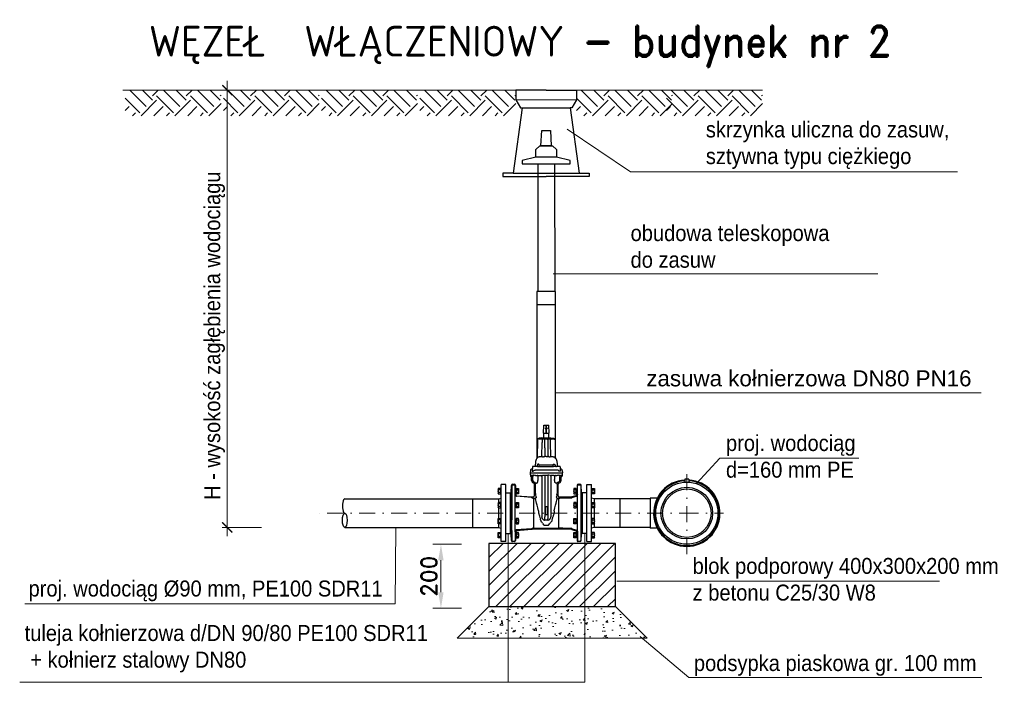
# Model space of a CAD drawing. Header units: centimetres. Extents: x 6548225 to 6568523, y 5576177 to 5581907.
# Tile 12 of 28: x 6561898 to 6564978, y 5579835 to 5581907. Entities that reach past the tile are written whole.
import ezdxf

# ---------------------------------------------------------------- set-up
doc = ezdxf.new("R2010")
doc.units = ezdxf.units.CM
doc.linetypes.add('DASHDOT', pattern=[1, 0.5, -0.25, 0, -0.25])
doc.linetypes.add('phl_thick', pattern=[0])
for name, color, linetype, lineweight in [('_kreskowa', 252, 'Continuous', 5), ('_opisy', 7, 'Continuous', 13), ('_TB-OPIS', 7, 'Continuous', 25), ('_tb_armatura', 7, 'Continuous', 30), ('GRUNT', 7, 'Continuous', 13), ('HAWLE', 7, 'Continuous', 25), ('HAWLE OSIE SYMETRII', 5, 'DASHDOT', 9), ('HAWLE SZCZEGÓŁY', 7, 'Continuous', 13)]:
    doc.layers.add(name, color=color, linetype=linetype, lineweight=lineweight)
doc.layers.add('projection', color=7, linetype='Continuous')
doc.styles.add('Arial', font='romand.shx', dxfattribs={"bigfont": 'bigfont.shx'})
doc.styles.get("Standard").update_dxf_attribs({"font": 'arial.ttf'})
doc.dimstyles.new('ISO-25', dxfattribs={"dimtxt": 2.5, "dimasz": 2.5, "dimexe": 1.25, "dimexo": 0.625, "dimtad": 1, "dimtxsty": 'Standard', "dimcen": 2.5, "dimadec": 0, "dimazin": 0, "dimtfac": 1, "dimtmove": 0, "dimatfit": 3, "dimfxl": 1, "dimlwd": 13, "dimlwe": 13, "dimarcsym": 0})

# ---------------------------------------------------------------- blocks, each defined once
blk = doc.blocks.new('A$C7CF726C1')
at = {"layer": 'HAWLE'}
blk.add_lwpolyline([(0, -20), (75, -20), (75, -10), (32.5, 0), (-32.5, 0), (-75, -10), (-75, -20), (0, -20)], dxfattribs=at)
blk = doc.blocks.new('A$C0567469D')
at = {"layer": 'HAWLE'}
for points in [[(0, 0), (13.5, 0), (16, -48), (-16, -48), (-13.5, 0), (0, 0)], [(0, -48), (20, -48), (32.5, -60), (32.5, -84), (-32.5, -84), (-32.5, -60), (-20, -48), (0, -48)]]:
    blk.add_lwpolyline(points, dxfattribs=at)
blk = doc.blocks.new('_ARCHTICK')
at = {"color": 0, "linetype": 'ByBlock', "const_width": 0.15}
blk.add_lwpolyline([(-0.5, -0.5), (0.5, 0.5)], dxfattribs=at)
blk = doc.blocks.new('*D82')
at = {"layer": '_opisy', "color": 0, "lineweight": 13, "transparency": 16777216}
for p, q in [((6563279.9, 5580266.8), (6563190.6, 5580266.8)), ((6563215.6, 5580216.8), (6563215.6, 5580116.8)), ((6563279.9, 5580066.8), (6563190.6, 5580066.8))]:
    blk.add_line(p, q, dxfattribs=at)
at = {"layer": '_opisy', "color": 0, "transparency": 16777216}
for points in [[(6563223.9, 5580216.8), (6563207.2, 5580216.8), (6563215.6, 5580266.8)], [(6563207.2, 5580116.8), (6563223.9, 5580116.8), (6563215.6, 5580066.8)]]:
    blk.add_solid(points, dxfattribs=at)
at = {"layer": 'DEFPOINTS', "color": 0, "transparency": 16777216}
for p in [(6563292.4, 5580266.8), (6563267.7, 5580066.8), (6563292.4, 5580066.8)]:
    blk.add_point(p, dxfattribs=at)
at = {"layer": '_opisy', "color": 0, "transparency": 16777216, "insert": (6563178.1, 5580166.8), "char_height": 50, "attachment_point": 5, "rotation": 90, "style": 'Arial'}
blk.add_mtext('200', dxfattribs=at)
blk = doc.blocks.new('A$C085A3C0E')
at = {"layer": 'HAWLE'}
for p, q in [((-10.4, 0), (-10.4, 9.6)), ((-10.4, 9.6), (10.4, 9.6)), ((10.4, 0), (-10.4, 0)), ((-5.1, 0), (-5.1, 9.6)), ((5.1, 0), (5.1, 9.6)), ((5.1, 0), (10.4, 0)), ((10.4, 9.6), (10.4, 0))]:
    blk.add_line(p, q, dxfattribs=at)
for centre, radius, start, end in [((-7.8, 5.4), 4.16, 50.6539, 129.3461), ((-7.8, 4.2), 4.16, 230.6539, 309.3461), ((0, -4.7), 14.3, 69.1032, 110.8968), ((0, 14.3), 14.3, 249.1032, 290.8968), ((7.8, 5.4), 4.16, 50.6539, 129.3461), ((7.8, 4.2), 4.16, 230.6539, 309.3461)]:
    blk.add_arc(centre, radius, start, end, dxfattribs=at)
blk = doc.blocks.new('A$C65DF432B')
at = {"layer": '_TB-OPIS'}
for points in [[(0, 133.7), (0, 44.6)], [(118.3, 153.1), (118.3, 25.1)]]:
    blk.add_lwpolyline(points, dxfattribs=at)
at = {"layer": 'projection', "linetype": 'phl_thick'}
for p, q in [((89.2, 0), (89.2, 178.2)), ((103.8, 178.2), (89.2, 178.2)), ((103.8, 0), (103.8, 178.2)), ((0, 133.7), (81.1, 133.7)), ((81.1, 133.7), (89.2, 135.8)), ((81.1, 133.7), (81.1, 122.3)), ((103.8, 153.1), (118.3, 153.1)), ((81.1, 105.4), (81.1, 72.8)), ((0, 44.6), (81.1, 44.6)), ((81.1, 55.9), (81.1, 44.6)), ((81.1, 44.6), (89.2, 42.4)), ((103.8, 0), (89.2, 0)), ((103.8, 25.1), (118.3, 25.1))]:
    blk.add_line(p, q, dxfattribs=at)
at = {"layer": 'GRUNT', "yscale": 0.81, "zscale": 0.81}
for p, xscale, rotation in [((87.7, 157.8), -0.81, 89.99999999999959), ((87.7, 113.9), -0.81, 89.99999999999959), ((87.7, 64.3), 0.81, 90), ((87.7, 20.4), 0.81, 90)]:
    blk.add_blockref('A$C085A3C0E', p, dxfattribs=dict(at, xscale=xscale, rotation=rotation))
blk = doc.blocks.new('A$C65DF4456')
at = {"layer": 'HAWLE'}
for p, q in [((82.9, 377.1), (82.9, 258.9)), ((141.3, 258.9), (141.3, 377.1))]:
    blk.add_line(p, q, dxfattribs=at)
at = {"layer": 'projection', "color": 7, "linetype": 'phl_thick'}
for p, q in [((103, 339.3), (104.3, 363.6)), ((103, 339.3), (121.2, 339.3)), ((104, 338.4), (104.8, 339.3)), ((104.3, 363.6), (119.9, 363.6)), ((111.7, 356.7), (111.7, 362.8)), ((111.7, 340.1), (111.7, 351.1)), ((112.5, 356.7), (112.5, 362.8)), ((112.5, 340.1), (112.5, 351.1)), ((120.2, 338.4), (119.4, 339.3)), ((121.2, 339.3), (119.9, 363.6)), ((84.9, 318.7), (84, 263.1)), ((99.6, 321.1), (86, 321.1)), ((98.3, 324.6), (88.4, 323.1)), ((88.4, 323.1), (100.7, 323.1)), ((88.4, 323.1), (88.4, 321.1)), ((88.4, 321.1), (100.5, 321.1)), ((98.1, 266.3), (98.8, 310.2)), ((98.3, 324.6), (105.5, 324.6)), ((98.9, 318.7), (98.9, 318.7)), ((99.6, 321.1), (100.5, 321.1)), ((99.6, 321.1), (99.6, 321)), ((100.5, 321.1), (100.7, 321.1)), ((100.7, 323.1), (135.8, 323.1)), ((102, 321.1), (100.7, 321.1)), ((100.7, 321.1), (123.6, 321.1)), ((102, 321.1), (103.3, 321.1)), ((103.3, 321.1), (105.2, 321.1)), ((104, 324.6), (104, 338.4)), ((107.2, 321.1), (105.2, 321.1)), ((105.5, 324.6), (125.9, 324.6)), ((107.2, 321.1), (117, 321.1)), ((107.3, 318.7), (107.3, 318.7)), ((116.9, 318.7), (116.9, 318.7)), ((117, 321.1), (119, 321.1)), ((120.9, 321.1), (119, 321.1)), ((120.2, 324.6), (120.2, 338.4)), ((122.2, 321.1), (120.9, 321.1)), ((122.2, 321.1), (123.5, 321.1)), ((123.7, 321.1), (123.5, 321.1)), ((124.6, 321.1), (123.7, 321.1)), ((123.7, 321.1), (128.5, 321.1)), ((124.6, 321.1), (124.6, 321)), ((124.6, 321.1), (138.2, 321.1)), ((125.3, 318.7), (125.3, 318.7)), ((126, 266.3), (125.4, 310.2)), ((125.9, 324.6), (135.8, 323.1)), ((135.8, 323.1), (135.8, 321.1)), ((135.8, 321.1), (135.8, 321.1)), ((139.3, 318.7), (140.2, 263.1)), ((107.4, 292.7), (107.6, 266.6)), ((116.8, 292.7), (116.6, 266.6)), ((78, 251), (77.5, 234.8)), ((101.7, 264.2), (101.2, 264.2)), ((102.3, 264.2), (101.7, 264.2)), ((104.4, 266.3), (104.4, 266.3)), ((112.1, 266.6), (107.6, 266.6)), ((112.1, 266.6), (116.6, 266.6)), ((119.8, 266.3), (119.8, 266.3)), ((122.5, 264.2), (121.9, 264.2)), ((123, 264.2), (122.5, 264.2)), ((144.9, 251), (146.7, 234.8)), ((62.2, 222.5), (61.9, 215.4)), ((63, 224.1), (65.2, 226.1)), ((66.8, 226.7), (67.1, 226.7)), ((67.1, 226.7), (67.1, 226.7)), ((67.1, 226.7), (68.5, 226.7)), ((68.9, 233.6), (68.3, 222)), ((80, 234.8), (70.1, 234.8)), ((112.1, 223.5), (77.4, 223.5)), ((84.5, 234.8), (80, 234.8)), ((80.7, 234.8), (80.7, 234.8)), ((80.7, 234.8), (80.7, 234.8)), ((84.5, 234.8), (89.9, 234.8)), ((89.9, 234.8), (134.3, 234.8)), ((90.3, 239.8), (133.9, 239.8)), ((146.8, 223.5), (112.1, 223.5)), ((139.7, 234.8), (134.3, 234.8)), ((144.2, 234.8), (139.7, 234.8)), ((143.5, 234.8), (143.5, 234.8)), ((143.5, 234.8), (143.5, 234.8)), ((154.1, 234.8), (144.2, 234.8)), ((155.3, 233.6), (155.9, 222)), ((155.3, 233.6), (155.7, 226.9)), ((155.7, 226.7), (157.1, 226.7)), ((157.1, 226.7), (157.1, 226.7)), ((157.4, 226.7), (157.1, 226.7)), ((161.2, 224.1), (159, 226.1)), ((162, 222.5), (162.3, 215.4)), ((61.9, 215.4), (61.9, 215.4)), ((62.3, 208.4), (62.3, 213.7)), ((62.4, 207.5), (62.4, 205.8)), ((62.5, 214.2), (62.8, 214.5)), ((64.5, 214.5), (62.7, 214.5)), ((63.6, 203.7), (64.7, 203.1)), ((63.9, 206.8), (64.1, 206.8)), ((64.1, 206.8), (65.6, 206.7)), ((71.5, 214.5), (64.5, 214.5)), ((66.3, 206.7), (65.6, 206.7)), ((65.7, 207), (65.7, 207)), ((65.9, 191), (65.9, 201)), ((69.4, 201), (69.4, 193.5)), ((111.7, 214.5), (71.5, 214.5)), ((72.1, 207.2), (73.3, 207.2)), ((72.6, 207.2), (72.6, 207.2)), ((86.3, 194.3), (86.3, 203.6)), ((95.1, 206.8), (95.1, 206.8)), ((98.3, 203.6), (98.2, 203.6)), ((98.3, 203.6), (98.3, 203.6)), ((98.3, 203.6), (98.3, 115.2)), ((98.3, 203.6), (98.3, 77.4)), ((100.2, 207.2), (98.4, 207.2)), ((107.8, 207.3), (107.8, 204.1)), ((107.8, 204.1), (107.8, 77.4)), ((112.1, 214.5), (111.7, 214.5)), ((152.6, 214.5), (112.1, 214.5)), ((116.4, 207.3), (116.4, 204.1)), ((116.4, 204.1), (116.4, 77.4)), ((124, 207.2), (125.8, 207.2)), ((125.9, 203.6), (125.9, 203.6)), ((125.9, 203.6), (125.9, 77.4)), ((125.9, 203.6), (125.9, 115.2)), ((125.9, 203.6), (126, 203.6)), ((129.1, 206.8), (129.1, 206.8)), ((137.9, 203.6), (137.9, 194.3)), ((152.1, 207.2), (150.9, 207.2)), ((151.6, 207.2), (151.6, 207.2)), ((159.7, 214.5), (152.6, 214.5)), ((154.8, 193.5), (154.8, 201)), ((157.9, 206.7), (158.6, 206.7)), ((158.3, 191), (158.3, 201)), ((158.3, 191), (158.3, 201)), ((158.5, 207), (158.5, 207)), ((160.1, 206.8), (158.6, 206.7)), ((160.6, 203.7), (159.5, 203.1)), ((161.5, 214.5), (159.7, 214.5)), ((160.3, 206.8), (160.1, 206.8)), ((161.7, 214.2), (161.4, 214.5)), ((161.8, 207.5), (161.8, 205.8)), ((161.8, 207.5), (161.8, 205.8)), ((161.9, 213.7), (161.9, 208.4)), ((162.3, 215.4), (162.3, 215.4)), ((2.2, 154.4), (2.7, 175.8)), ((4.4, 175.6), (3.9, 155.9)), ((3.9, 155.9), (3.9, 152.6)), ((4.4, 175.7), (4.4, 175.6)), ((6.8, 179.7), (11.8, 179.7)), ((6.8, 179.7), (11.8, 179.7)), ((6.8, 178), (6.8, 178)), ((6.8, 178), (11.8, 178)), ((11.8, 178), (11.8, 178)), ((14.7, 147.4), (14.2, 175.6)), ((14.2, 175.6), (14.2, 175.6)), ((15.9, 175.7), (16.4, 147.4)), ((15.9, 175.7), (16.4, 147.4)), ((72.2, 183.1), (71.2, 183.5)), ((74.8, 143.7), (74.8, 179.3)), ((78.3, 179.3), (78.3, 182.4)), ((78.3, 151.8), (78.3, 179.3)), ((145.9, 179.3), (145.9, 182.4)), ((145.9, 179.3), (145.9, 151.8)), ((149.4, 143.7), (149.4, 179.3)), ((149.4, 143.7), (149.4, 179.3)), ((152, 183.1), (153, 183.5)), ((208.1, 175.7), (207.6, 147.4)), ((209.3, 147.4), (209.8, 175.6)), ((209.8, 175.6), (209.8, 175.6)), ((212.2, 179.7), (217.2, 179.7)), ((212.2, 179.7), (217.2, 179.7)), ((212.2, 178), (212.2, 178)), ((212.2, 178), (217.2, 178)), ((217.2, 178), (217.2, 178)), ((219.6, 175.7), (219.6, 175.6)), ((219.6, 175.6), (219.6, 159.2)), ((219.6, 159.2), (219.6, 2.3)), ((221.8, 154.4), (221.3, 175.8)), ((221.8, 154.4), (221.3, 175.8)), ((0, 25), (0, 153)), ((0, 151.2), (1.5, 152.7)), ((0, 151.2), (0, 26.7)), ((3.9, 152.6), (3.9, 119)), ((14.7, 147.4), (14.7, 146.3)), ((14.7, 42.5), (14.7, 146.3)), ((18.1, 141.8), (18.5, 141.6)), ((66.2, 137.5), (18.5, 141.6)), ((19.2, 143.6), (67, 139.8)), ((19.2, 143.6), (67, 139.8)), ((68.1, 139.6), (70.8, 139.6)), ((68.1, 139.6), (70.8, 139.6)), ((70.1, 136.2), (70.4, 136.1)), ((72.9, 135.7), (73.5, 135.7)), ((72.9, 89), (72.9, 135.7)), ((73.5, 135.7), (77.5, 135.7)), ((74.9, 143.6), (74.8, 143.7)), ((79.3, 146.4), (78.5, 149.9)), ((80.7, 139.6), (79.3, 146.4)), ((144.9, 146.4), (143.5, 139.6)), ((144.9, 146.4), (145.7, 149.9)), ((146.6, 135.7), (150.7, 135.7)), ((149.3, 143.6), (149.4, 143.7)), ((151.3, 135.7), (150.7, 135.7)), ((151.3, 89), (151.3, 135.7)), ((153.4, 139.6), (191, 139.6)), ((153.4, 139.6), (191, 139.6)), ((154.1, 136.2), (153.8, 136.1)), ((204.8, 143.6), (192.2, 139.8)), ((204.8, 143.6), (192.2, 139.8)), ((192.9, 137.5), (205.5, 141.6)), ((205.9, 141.8), (205.5, 141.6)), ((209.3, 147.4), (209.3, 146.3)), ((209.3, 42.5), (209.3, 146.3)), ((224, 151.2), (222.5, 152.7)), ((224, 25), (224, 153)), ((224, 151.2), (224, 26.7)), ((3.9, 119), (3.9, 67.8)), ((87.2, 96.2), (87.2, 96.5)), ((98.3, 114.5), (98.3, 115.2)), ((116.1, 109.2), (108, 109.2)), ((108, 109.2), (108, 84.9)), ((116.1, 84.9), (116.1, 109.2)), ((125.9, 114.5), (125.9, 115.2)), ((137, 96.2), (137, 96.5)), ((3.9, 34.7), (3.9, 67.8)), ((72.9, 42.2), (72.9, 89)), ((102.3, 69.4), (100.5, 71.1)), ((102.3, 69.4), (102.3, 69.4)), ((116.5, 67.3), (107.7, 67.3)), ((107.7, 67.3), (107.7, 67.3)), ((108, 84.9), (116.1, 84.9)), ((116.5, 67.3), (116.5, 67.3)), ((121.9, 69.4), (123.7, 71.1)), ((121.9, 69.4), (121.9, 69.4)), ((151.3, 42.2), (151.3, 89)), ((3.9, 34.7), (3.9, 29)), ((14.7, 31.6), (14.7, 42.5)), ((14.7, 30.3), (14.7, 31.6)), ((18.1, 36.2), (18.3, 36.3)), ((66.2, 40.4), (18.3, 36.3)), ((66.9, 38.2), (19.1, 34)), ((191, 38.4), (68.2, 38.4)), ((72.9, 42.2), (151.3, 42.2)), ((105.3, 51.4), (118.8, 51.4)), ((192.2, 38.2), (204.9, 34)), ((192.9, 40.4), (205.7, 36.3)), ((205.9, 36.2), (205.7, 36.3)), ((209.3, 31.6), (209.3, 42.5)), ((209.3, 30.3), (209.3, 31.6)), ((0, 26.7), (1.5, 25.2)), ((1.6, 25.2), (1.5, 25.3)), ((2.7, 3.9), (2.2, 23.6)), ((3.9, 22), (4.4, 3.9)), ((4.4, 3.9), (4.4, 2.3)), ((5.4, 0.1), (5.7, 0)), ((5.7, 0), (5.7, 0)), ((7.4, 0), (6.2, 0)), ((7.5, 0), (7.4, 0)), ((9.9, 0), (7.5, 0)), ((9.9, 0), (9.9, 0)), ((11.1, 0), (9.9, 0)), ((12, 0.1), (11.6, 0)), ((11.6, 0), (11.6, 0)), ((14.7, 30.3), (14.2, 4)), ((14.2, 4), (14.2, 2.4)), ((16.3, 30.3), (15.9, 3.9)), ((16.3, 30.3), (15.9, 3.9)), ((207.7, 30.3), (208.1, 3.9)), ((209.3, 30.3), (209.8, 4)), ((209.8, 4), (209.8, 2.4)), ((210.7, 0.1), (211.1, 0)), ((210.8, 0.1), (211.1, 0)), ((212.8, 0), (211.6, 0)), ((212.8, 0), (212.8, 0)), ((215.3, 0), (212.8, 0)), ((215.3, 0.2), (215.3, 0.2)), ((215.3, 0), (215.3, 0)), ((216.5, 0), (215.3, 0)), ((217.3, 0.1), (217, 0)), ((221.3, 3.9), (221.8, 23.6)), ((221.3, 3.9), (221.8, 23.6)), ((224, 26.7), (222.5, 25.2))]:
    blk.add_line(p, q, dxfattribs=at)
for points in [[(99.6, 321), (99.3, 320.7), (99.1, 320.4), (99, 320), (99, 319.7), (98.9, 319.2), (98.9, 318.7)], [(107.3, 318.7), (107.3, 319), (107.3, 319.5), (107.4, 320.1), (107.4, 320.5), (107.3, 320.7), (107.2, 321.1)], [(116.9, 318.7), (116.9, 319), (116.9, 319.5), (116.8, 320.1), (116.8, 320.5), (116.9, 320.7), (117, 321.1)], [(124.6, 321), (124.9, 320.7), (125.1, 320.3), (125.2, 320), (125.2, 319.7), (125.3, 319.5), (125.3, 319.1), (125.3, 318.7)], [(84.8, 263.8), (85.2, 264), (85.6, 264.2), (86.5, 264.6), (87.5, 264.9), (88.4, 265.2), (89.4, 265.4), (90.5, 265.6), (91.8, 265.8), (94.4, 266), (96.2, 266.2), (98.1, 266.3)], [(99.7, 266.3), (99.2, 266.3), (98.1, 266.3)], [(101.2, 264.2), (101, 264.2), (100.8, 264.2), (100.7, 264.3), (100.5, 264.4), (100.3, 264.6), (100.2, 264.9), (100, 265.2), (99.9, 265.5), (99.9, 265.9)], [(104.4, 266.3), (104, 265.6), (103.7, 265.3), (103.5, 265), (103.3, 264.8), (103, 264.6), (102.7, 264.3), (102.5, 264.3), (102.3, 264.2)], [(121.9, 264.2), (121.7, 264.3), (121.4, 264.4), (121, 264.7), (120.7, 265), (120.3, 265.5), (120, 266), (119.8, 266.3)], [(124.3, 265.9), (124.2, 265.5), (124.2, 265.2), (124.1, 265), (123.9, 264.7), (123.8, 264.5), (123.7, 264.4), (123.5, 264.3), (123.4, 264.2), (123.2, 264.2), (123, 264.2)], [(124.5, 266.3), (125, 266.3), (126, 266.3)], [(126, 266.3), (129.3, 266.1), (130.8, 265.9), (132.2, 265.8), (134, 265.5), (135.5, 265.2), (136.9, 264.9), (137.9, 264.5), (138.7, 264.2), (139.3, 263.8)], [(67.5, 220.9), (67.6, 220.7), (67.8, 220.4), (68, 220.2), (68.3, 220.1), (68.4, 220), (68.6, 220), (68.9, 220), (69.1, 220.1), (69.5, 220.2), (70.5, 220.7), (71.2, 220.9)], [(74.5, 222.8), (74.9, 223), (75.3, 223.1), (76.2, 223.3), (77.1, 223.4), (77.4, 223.5)], [(83.1, 235.7), (82.7, 235.4), (82.2, 235.2), (81.8, 235), (81.2, 234.8), (80.7, 234.8)], [(90, 236.1), (89.6, 237.4), (89.6, 238), (89.7, 238.8), (89.7, 239.3), (89.7, 239.9), (89.6, 240.5), (89.5, 240.8), (89.3, 241.1), (89.1, 241.5), (88.8, 241.7), (88.5, 242), (88.1, 242.2), (87.7, 242.3), (87.2, 242.3), (86.7, 242.2), (86.2, 242.1), (85.6, 241.8), (85, 241.4), (84.6, 241), (84.2, 240.5), (83.8, 239.9), (83.6, 239.4), (83.4, 238.9), (83.2, 238), (83, 237.1)], [(83, 237.1), (83, 236.7), (83.4, 236.2), (83.2, 235.9), (83.1, 235.7)], [(90, 236.1), (90, 235.6), (89.9, 235.4), (89.9, 235.1), (89.8, 235), (89.7, 234.9), (89.6, 234.8), (89.5, 234.8)], [(134.2, 236.1), (133.3, 237.4), (133.3, 238), (133.2, 238.8), (133.2, 239.3), (133.2, 239.9), (133.3, 240.5), (133.4, 240.8), (133.6, 241.1), (133.8, 241.5), (134.1, 241.7), (134.4, 242), (134.8, 242.2), (135.2, 242.3), (135.7, 242.3), (136.2, 242.2), (136.7, 242.1), (137.3, 241.8), (137.9, 241.4), (138.3, 241), (138.7, 240.5), (139.1, 239.9), (139.3, 239.4), (139.5, 238.9), (139.7, 238), (139.8, 237.1)], [(134.2, 236.1), (134.2, 235.6), (134.2, 235.4), (134.3, 235.1), (134.4, 235), (134.5, 234.9), (134.6, 234.8), (134.7, 234.8)], [(139.8, 237.1), (139.9, 236.7), (140.8, 236.2), (140.9, 235.9), (141.1, 235.7)], [(141.1, 235.7), (141.5, 235.4), (142, 235.2), (142.4, 235), (142.9, 234.8), (143.5, 234.8)], [(149.7, 222.8), (149.3, 223), (148.9, 223.1), (148, 223.3), (147.1, 223.4), (146.8, 223.5)], [(156.6, 220.9), (156.6, 220.7), (156.4, 220.4), (156.2, 220.2), (155.9, 220.1), (155.8, 220), (155.6, 220), (155.3, 220), (155.1, 220.1), (154.7, 220.2), (153.6, 220.7), (153, 220.9)], [(72.1, 207.2), (70.9, 207.3), (69.9, 207.3), (69, 207.2)], [(83.3, 183.3), (83.6, 183.3), (83.8, 183.5), (84.1, 183.7), (84.3, 184), (84.4, 184.2), (84.8, 184.9), (85, 185.5), (85.2, 186.2), (85.4, 186.9), (85.6, 187.7)], [(85.6, 187.7), (85.9, 189.7), (86.1, 190.7), (86.2, 192.3), (86.3, 193.3), (86.3, 194.3)], [(88.2, 206.9), (91.5, 206.9), (95.1, 206.8)], [(95.1, 206.8), (95.1, 206.9), (95.1, 206.9), (95.3, 206.9), (95.6, 207), (96.7, 207.1), (98.4, 207.2)], [(100.2, 207.2), (103.8, 207.3), (107.8, 207.3)], [(124, 207.2), (120.4, 207.3), (116.4, 207.3)], [(129.1, 206.8), (129.1, 206.9), (129.1, 206.9), (128.9, 206.9), (128.6, 207), (127.5, 207.1), (125.8, 207.2)], [(136, 206.9), (132.7, 206.9), (129.1, 206.8)], [(138.6, 187.7), (138.3, 189.7), (138.1, 190.7), (138, 192.3), (137.9, 193.3), (137.9, 194.3)], [(140.8, 183.3), (140.6, 183.3), (140.3, 183.5), (140.1, 183.7), (139.9, 184), (139.7, 184.2), (139.4, 184.9), (139.2, 185.5), (139, 186.2), (138.7, 186.9), (138.6, 187.7)], [(152.1, 207.2), (153.3, 207.3), (154.2, 207.3), (155.2, 207.2)], [(78.3, 182.4), (78.5, 182.6), (78.8, 182.7), (79.4, 182.9), (79.9, 182.9), (81.2, 183.1)], [(145.9, 182.4), (145.7, 182.6), (145.4, 182.7), (144.8, 182.9), (144.3, 182.9), (142.9, 183.1)], [(18.1, 141.8), (17.4, 142.1), (16.7, 142.5), (16.2, 143), (15.7, 143.5), (15.3, 144.2), (15, 144.9), (14.8, 145.6), (14.7, 146.3)], [(80.7, 139.6), (80.8, 139.1), (80.7, 138.5), (80.6, 137.9), (80.4, 137.4), (80.1, 136.9), (79.7, 136.5), (79.2, 136.2), (78.7, 135.9), (78.1, 135.8), (77.5, 135.7)], [(87.2, 96.5), (85.2, 105.4), (83.2, 113.8), (81.7, 120.1), (80.3, 125.8), (79.2, 129.9), (78.4, 133.1), (77.9, 134.8), (77.5, 135.7)], [(137, 96.5), (139, 105.4), (141, 113.8), (142.5, 120.1), (143.9, 125.8), (145, 129.9), (145.8, 133.1), (146.3, 134.8), (146.6, 135.7)], [(143.5, 139.6), (143.4, 139.1), (143.4, 138.5), (143.6, 137.9), (143.8, 137.4), (144.1, 136.9), (144.5, 136.5), (145, 136.2), (145.5, 135.9), (146.1, 135.8), (146.6, 135.7)], [(205.9, 141.8), (206.6, 142.1), (207.3, 142.5), (207.8, 143), (208.3, 143.5), (208.7, 144.2), (209, 144.9), (209.2, 145.6), (209.3, 146.3)], [(87.2, 96.2), (87.3, 94.6), (87.4, 93), (87.6, 91.4), (87.8, 90.2), (88.1, 89)], [(137, 96.2), (136.9, 94.6), (136.8, 93), (136.6, 91.4), (136.4, 90.2), (136.1, 89)], [(88.1, 89), (88.4, 87.6), (88.7, 86.3), (89.5, 83.6), (90.3, 81), (90.9, 79.1), (92.3, 75.3), (92.9, 73.4), (93.5, 71.8), (93.7, 71), (94, 69.8)], [(94.5, 66.2), (94.6, 65.5), (94.7, 64.9), (94.9, 64.4), (95.1, 64), (95.3, 63.6), (95.8, 62.8), (96.4, 62.2)], [(99.7, 58.1), (98.7, 59.5), (97.6, 60.8), (96.4, 62.2)], [(98.3, 76.4), (98.3, 76.9), (98.3, 77.4)], [(107.7, 67.3), (107.7, 69.5), (107.7, 71)], [(116.5, 67.3), (116.5, 69.5), (116.4, 71)], [(124.5, 58.1), (125.5, 59.5), (126.6, 60.8), (127.8, 62.2)], [(125.9, 76.4), (125.9, 76.9), (125.9, 77.4)], [(129.6, 66.2), (129.6, 65.5), (129.5, 64.9), (129.3, 64.4), (129.1, 64), (128.9, 63.6), (128.4, 62.8), (127.8, 62.2)], [(136.1, 89), (135.8, 87.6), (135.5, 86.3), (134.7, 83.6), (133.9, 81), (133.2, 79.1), (131.9, 75.3), (131.3, 73.4), (130.7, 71.8), (130.5, 71), (130.2, 69.8)], [(18.1, 36.2), (17.4, 35.9), (16.7, 35.5), (16.2, 35), (15.7, 34.4), (15.3, 33.8), (15, 33.1), (14.8, 32.4), (14.7, 31.6)], [(205.9, 36.2), (206.6, 35.9), (207.3, 35.5), (207.8, 35), (208.3, 34.4), (208.7, 33.8), (209, 33.1), (209.2, 32.4), (209.3, 31.6)], [(4.4, 2.3), (3.8, 1.9), (4, 1.5), (4.2, 1), (4.4, 0.8), (4.7, 0.5), (5, 0.3), (5.2, 0.2)], [(3.9, 29), (4, 26.4), (3.9, 22)], [(14.2, 2.4), (13.5, 2), (13.4, 1.5), (13.1, 1), (12.9, 0.8), (12.7, 0.6), (12.5, 0.4), (12.1, 0.2)], [(209.8, 2.4), (209.2, 2), (209.4, 1.5), (209.6, 1), (209.8, 0.8), (210, 0.6), (210.2, 0.4), (210.6, 0.2)], [(219.6, 2.3), (218.9, 1.9), (218.7, 1.5), (218.5, 1), (218.3, 0.8), (218, 0.5), (217.7, 0.3), (217.5, 0.2)]]:
    blk.add_lwpolyline(points, dxfattribs=at)
blk.add_circle((112.1, 353.9), 2.83, dxfattribs=at)
for centre, radius, start, end in [((112.1, 346.5), 8.1, 243.7955, 296.2044), ((110.9, 362.8), 0.81, 0, 90), ((110.9, 340.1), 0.81, 270, 0), ((113.3, 362.8), 0.81, 90, 180), ((113.3, 340.1), 0.81, 180, 270), ((88.2, 318.6), 3.24, 131.4104, 179), ((10686.7, 151.7), 10589.1, 179.09632, 179.1422), ((-9914.7, 242.9), 10022.3, 0.28485, 0.43316), ((10138.9, 242.9), 10022.3, 179.56683, 179.71516), ((-10462.6, 151.7), 10589.1, 0.8578, 0.90369), ((136, 318.6), 3.24, 1, 48.5896), ((94.8, 249.8), 16.2, 136.4386, 176), ((80.7, 263.2), 3.24, 316.4397, 358.999), ((99.8, 243.2), 25.4, 125.9066, 128.4189), ((88.2, 262), 12.3, 18.2481, 20.522), ((112.8, 254.6), 14.4, 123.8968, 125.6371), ((106.1, 408.2), 141.6, 269.4461, 270.5842), ((118.1, 408.2), 141.6, 269.4158, 270.5539), ((111.4, 254.6), 14.4, 54.3629, 56.1033), ((136, 262), 12.3, 159.4789, 161.7521), ((124.4, 243.1), 25.6, 51.5858, 54.0867), ((143.5, 263.2), 3.24, 181.001, 223.5603), ((129.4, 249.8), 16.2, 4, 43.5614), ((64.7, 222.3), 2.43, 132.0015, 176.9985), ((66.8, 224.3), 2.43, 90.001, 131.999), ((66.2, 222.6), 2.15, 307.4517, 338.6119), ((67.8, 222), 0.468, 338.4828, 356.9672), ((70.1, 233.6), 1.21, 90, 177), ((57.6, 247.5), 29.9, 297.0707, 299.8507), ((41.2, 275.6), 62.3, 300.0308, 302.2488), ((182.9, 275.5), 62.3, 237.7503, 239.9702), ((166.6, 247.5), 29.9, 240.1493, 242.9293), ((154.1, 233.6), 1.21, 3, 90), ((154.1, 233.6), 1.21, 3, 90), ((156.4, 222), 0.468, 183.0334, 201.5135), ((157.9, 222.6), 2.15, 201.3877, 232.5483), ((157.4, 224.3), 2.43, 48.001, 89.999), ((159.5, 222.3), 2.43, 3.0015, 47.9985), ((62.7, 215.4), 0.81, 180, 270), ((63.1, 213.7), 0.81, 138.0023, 179.9992), ((63.9, 208.4), 1.62, 179.9996, 191.2873), ((63.3, 208.3), 1.01, 191.2493, 197.4411), ((59.5, 207.5), 2.89, 0.0776, 10.9046), ((63.9, 208.4), 1.59, 197.0062, 221.6062), ((64.8, 205.8), 2.42, 179.9796, 240.0204), ((64, 208.5), 1.71, 221.4942, 267.1715), ((63.5, 201), 2.42, 359.9796, 60.0204), ((74, 191), 8.06, 179.9633, 250.0366), ((64.7, 218), 11.4, 278.1309, 284.1551), ((66.2, 203.4), 3.24, 359.9895, 86.9784), ((65.8, 213.6), 6.94, 284.3898, 290.2177), ((67.5, 218.3), 11.2, 273.6349, 277.9068), ((736.3, 200.5), 666.9, 179.745, 179.9561), ((77.4, 193.5), 7.98, 179.9834, 193.3996), ((77.5, 193.5), 8.12, 193.34, 222.4865), ((77.5, 193.5), 8.16, 222.5189, 236.5967), ((77.5, 193.4), 8.02, 236.5795, 242.2132), ((61.7, -225.2), 432.6, 87.7413, 88.4578), ((77.4, 193.4), 8, 242.3492, 258.0475), ((75.1, 182.4), 3.24, 0.0435, 77.7491), ((136.8, 1680.4), 1474.5, 267.7426, 267.93), ((85.5, 127.1), 79.7, 90.0548, 91.398), ((84.2, 570.4), 363.5, 270.1867, 270.63), ((95, 203.6), 3.24, 0.0891, 88.6798), ((95, 203.6), 3.24, 0.0891, 88.6767), ((112.1, 1126.2), 918.9, 269.731, 269.9998), ((112.1, 1126.2), 918.9, 270.0002, 270.269), ((129.2, 203.6), 3.24, 91.3202, 179.9108), ((129.2, 203.6), 3.24, 91.3233, 179.9109), ((140, 570.4), 363.5, 269.37, 269.8133), ((138.7, 127.1), 79.7, 88.602, 89.9452), ((87.4, 1680.4), 1474.5, 272.07, 272.2574), ((162.5, -225.2), 432.6, 91.5422, 92.2587), ((149.1, 182.4), 3.24, 102.2509, 179.9566), ((146.7, 193.4), 8, 281.9525, 297.6508), ((146.7, 193.4), 8.02, 297.7868, 303.4205), ((146.6, 193.5), 8.16, 303.4033, 317.4811), ((146.7, 193.5), 8.12, 317.5135, 346.66), ((150.2, 191), 8.06, 289.9634, 0.0367), ((150.2, 191), 8.06, 289.9634, 0.0367), ((146.8, 193.5), 7.98, 346.6004, 0.0166), ((158, 203.4), 3.24, 93.0216, 180.0105), ((-512.1, 200.5), 666.9, 0.0439, 0.255), ((156.7, 218.3), 11.2, 262.0932, 266.3651), ((158.4, 213.6), 6.94, 249.7823, 255.6102), ((159.5, 218), 11.4, 255.8449, 261.8691), ((160.7, 201), 2.42, 119.9796, 180.0204), ((160.7, 201), 2.42, 119.9796, 180.0204), ((160.2, 208.5), 1.71, 272.8285, 318.5058), ((159.4, 205.8), 2.42, 299.9796, 0.0204), ((159.4, 205.8), 2.42, 299.9796, 0.0204), ((161.5, 215.4), 0.81, 270, 0), ((160.3, 208.4), 1.59, 318.3938, 342.9938), ((161.1, 213.7), 0.81, 0.0008, 41.9977), ((164.7, 207.5), 2.89, 169.0954, 179.9224), ((160.3, 208.4), 1.62, 348.7126, 0.0004), ((160.9, 208.3), 1.01, 342.5589, 348.7507), ((-0.3, 154.4), 2.46, 314.9547, 358.435), ((6.8, 175.7), 4.03, 89.9086, 178.5914), ((6.8, 175.7), 4.03, 89.9086, 178.5914), ((6.8, 175.6), 2.43, 90.2022, 177.944), ((11.8, 175.7), 4.03, 0.9064, 90.0936), ((11.8, 175.7), 4.03, 0.9064, 90.0936), ((11.8, 175.6), 2.43, 1.5533, 89.939), ((70.8, 179.3), 4.03, 359.9645, 70.0354), ((86, 138.8), 44.6, 93.4451, 96.1612), ((138.2, 138.8), 44.6, 83.8388, 86.5549), ((153.4, 179.3), 4.03, 109.9646, 180.0355), ((153.4, 179.3), 4.03, 109.9646, 180.0355), ((212.2, 175.7), 4.03, 89.9064, 179.0936), ((212.2, 175.7), 4.03, 89.9064, 179.0936), ((212.2, 175.6), 2.43, 90.061, 178.4467), ((217.2, 175.7), 4.03, 1.4086, 90.0914), ((217.2, 175.7), 4.03, 1.4086, 90.0914), ((217.2, 175.6), 2.43, 2.056, 89.7978), ((224.3, 154.4), 2.46, 181.5639, 225.0464), ((224.3, 154.4), 2.46, 181.565, 225.0453), ((20.4, 147.5), 4.03, 180.9606, 253.0393), ((20.4, 147.5), 4.03, 180.9606, 253.0394), ((33.3, 36.9), 105.8, 71.2128, 71.8697), ((68.1, 143.7), 4.03, 252.9997, 270.0003), ((68.1, 143.7), 4.03, 252.9997, 270.0003), ((228.7, 612.3), 501.8, 251.2461, 251.5722), ((72.9, 143.8), 8.01, 251.7038, 269.9221), ((70.8, 143.6), 4.03, 269.9019, 0.0981), ((87.2, 151.8), 8.9, 180.0246, 192.0669), ((137, 151.8), 8.9, 347.9331, 359.9754), ((153.4, 143.6), 4.03, 179.9019, 270.0981), ((153.4, 143.6), 4.03, 179.9019, 270.0981), ((151.3, 143.8), 8.01, 270.0779, 288.2962), ((-1937.3, 87428.3), 87317.1, 271.372466, 271.397186), ((191, 143.7), 4.03, 269.9997, 287.0003), ((191, 143.7), 4.03, 269.9997, 287.0003), ((225.8, 36.9), 105.8, 108.1303, 108.7872), ((203.6, 147.5), 4.03, 286.9607, 359.0394), ((105.5, 76.4), 7.23, 180.3079, 203.4877), ((105.7, 76.5), 7.47, 203.5187, 226.2037), ((107.7, 75), 7.77, 226.192, 248.1654), ((107.7, 75.2), 7.95, 248.1252, 269.7596), ((-778.4, 77.1), 886.2, 359.6078, 0.0223), ((1002.6, 77.1), 886.2, 179.9777, 180.3922), ((116.5, 75.2), 7.95, 270.2404, 291.8748), ((116.5, 75), 7.77, 291.8346, 313.808), ((118.5, 76.5), 7.47, 313.7963, 336.4813), ((118.7, 76.4), 7.23, 336.5123, 359.6921), ((20.4, 30.2), 4.03, 107.9626, 179.0373), ((20.4, 30.2), 4.03, 107.9626, 179.0373), ((33.4, 140.8), 105.6, 288.0879, 288.7854), ((68.2, 34.3), 4.03, 89.9996, 108.0004), ((228.9, -434.7), 502.2, 108.3946, 108.7496), ((72.9, 34.2), 7.99, 89.9863, 108.2398), ((149, 92.3), 60, 214.7099, 221.0075), ((113.6, 61.5), 13.1, 221.1055, 230.7855), ((110.6, 61.5), 13.1, 309.2145, 318.8945), ((75.2, 92.3), 60, 318.9925, 325.2901), ((151.3, 34.2), 7.99, 71.7602, 90.0137), ((-1776.6, -74525.3), 74592.2, 88.487903, 88.517029), ((191, 34.3), 4.03, 71.9996, 90.0004), ((225.7, 140.8), 105.6, 251.2146, 251.9121), ((203.6, 30.2), 4.03, 0.9627, 72.0374), ((-0.2, 23.5), 2.46, 1.5631, 45.046), ((-0.2, 23.5), 2.46, 1.5631, 45.046), ((6.1, 3.4), 3.38, 172.371, 257.8876), ((6.1, 2.3), 2.25, 246.3111, 259.4231), ((6.2, 2.4), 2.43, 258.8471, 270), ((11.1, 2.4), 2.43, 270, 281.5487), ((11.2, 2.3), 2.25, 280.9304, 294.1901), ((11.4, 4.6), 4.55, 277.4652, 350.7027), ((11.4, 4.6), 4.55, 277.4652, 350.7028), ((211.5, 3.4), 3.38, 171.8578, 257.3683), ((211.5, 2.3), 2.25, 245.8099, 259.0696), ((211.6, 2.4), 2.43, 258.4514, 270), ((216.5, 2.4), 2.43, 270, 280.9001), ((216.6, 2.3), 2.25, 280.5769, 293.6889), ((216.8, 4.6), 4.56, 277.0802, 350.2038), ((224.2, 23.5), 2.46, 134.954, 178.4369)]:
    blk.add_arc(centre, radius, start, end, dxfattribs=at)
for centre, major_axis, ratio, start_param, end_param in [((98.5, 323.5), (-2.52, 2.04), 0.541148, 2.371701, 2.769509), ((125.7, 323.5), (2.52, 2.04), 0.541148, 3.513677, 3.911484), ((83.4, 203.6), (-0.09, 3.24), 0.878906, 4.688269, 6.207445), ((140.8, 203.6), (0.09, 3.24), 0.878906, 0.07574, 1.594916), ((80.8, 70.6), (-9.9, 13.5), 0.702018, 3.937785, 4.18353), ((143.4, 70.6), (9.9, 13.5), 0.702018, 2.099656, 2.345401)]:
    blk.add_ellipse(centre, major_axis=major_axis, ratio=ratio, start_param=start_param, end_param=end_param, dxfattribs=at)
at = {"layer": 'GRUNT', "yscale": 0.81, "zscale": 0.81}
for p, xscale, rotation in [((17.6, 157.7), 0.81, 270), ((205.9, 157.7), -0.81, 89.99999999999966), ((205.9, 157.5), -0.81, 89.99999999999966), ((17.6, 113.8), 0.81, 270), ((205.9, 113.8), -0.81, 89.99999999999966), ((17.6, 64.2), -0.81, 270), ((205.9, 64.2), 0.81, 90), ((17.6, 20.3), -0.81, 270), ((205.9, 20.3), 0.81, 90)]:
    blk.add_blockref('A$C085A3C0E', p, dxfattribs=dict(at, xscale=xscale, rotation=rotation))
blk = doc.blocks.new('A$C68D3CF58')
at = {"layer": 'projection', "color": 7, "linetype": 'phl_thick'}
for p, q in [((196.601964, 152.5), (218.8, 152.5)), ((218.8, 59.5), (218.8, 152.5)), ((218.8, 151), (312.8, 151)), ((312.8, 61), (312.8, 151)), ((196.60191, 59.5), (218.8, 59.5)), ((218.8, 61), (312.8, 61)), ((97.3, 0), (97.3, 8.967468)), ((97.3, 0), (110.3, 0)), ((110.3, 0), (110.3, 8.967468))]:
    blk.add_line(p, q, dxfattribs=at)
for radius in [97.25, 80.75, 75.75]:
    blk.add_circle((103.8, 106), radius, dxfattribs=at)
for radius, start, end in [(103.8, 273.590229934, 266.409796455), (101.424675, 273.674444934, 266.325582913)]:
    blk.add_arc((103.8, 106), radius, start, end, dxfattribs=at)

msp = doc.modelspace()

# ---------------------------------------------------------------- hatches: boundary and pattern name
at = {"layer": '_kreskowa'}
h = msp.add_hatch(dxfattribs=at)
h.set_pattern_fill('ANSI31', color=256, scale=247.4955, style=0)
h.set_pattern_definition([(45, (6540049.498, 5561109.316), (-21.875718, 21.875718), [])])
h.paths.add_polyline_path([(6563365.296, 5580071.575), (6563761.289, 5580071.575), (6563761.289, 5580269.572), (6563365.296, 5580269.572)])
h = msp.add_hatch(dxfattribs=at)
h.set_pattern_fill('AR-CONC', color=256, scale=9.89982, style=0)
h.set_pattern_definition([(50, (6552605.394, 5575574.74), (71.00747, -6.21235), [7.42486, -81.6735]), (355, (6552605.394, 5575574.74), (-13.73613, 74.46567), [5.9399, -65.3388]), (100.4514, (6552611.31, 5575574.223), (57.2714, 68.25327), [6.31016, -69.4118]), (46.1842, (6552605.39, 5575594.54), (105.65494, -16.3861), [11.1373, -122.5103]), (96.6356, (6552614.2, 5575593.18), (92.5299, 96.4359), [9.4652, -104.1177]), (351.1842, (6552605.39, 5575594.54), (92.52985, 96.436), [8.9098, -98.0082]), (21, (6552615.294, 5575589.59), (59.09272, -39.85855), [7.42486, -81.6735]), (326, (6552615.294, 5575589.59), (24.0878, 71.78855), [5.9399, -65.3388]), (71.4514, (6552620.22, 5575586.27), (83.18053, 31.92994), [6.31016, -69.4118]), (37.5, (6552605.394, 5575574.74), (1.203804, 32.95589), [0, -64.54683, 0, -66.3288, 0, -65.58631]), (7.5, (6552605.394, 5575574.74), (26.04341, 39.04605), [0, -37.81731, 0, -63.06185, 0, -24.99705]), (327.5, (6552583.317, 5575574.74), (52.84746, -2.23289), [0, -24.74955, 0, -77.2186, 0, -102.46314]), (317.5, (6552573.418, 5575574.74), (57.73438, 9.91021), [0, -32.17442, 0, -51.28107, 0, -72.76368])])
h.paths.add_polyline_path([(6563761.289, 5580071.575), (6563365.296, 5580071.575), (6563266.298, 5579972.577), (6563860.287, 5579972.577)])
at = {"layer": 'GRUNT'}
h = msp.add_hatch(dxfattribs=at)
h.set_pattern_fill('EARTH', color=256, scale=11.8, angle=45, style=0)
h.set_pattern_definition([(45, (6560617.625, 5579761.14), (7e-15, 105.967), [74.93, -74.93]), (45, (6560597.756, 5579781.01), (7e-15, 105.967), [74.93, -74.93]), (45, (6560577.89, 5579800.88), (7e-15, 105.967), [74.93, -74.93]), (135, (6560577.89, 5579814.126), (-105.967, 7e-15), [74.93, -74.93]), (135, (6560597.756, 5579833.995), (-105.967, 7e-15), [74.93, -74.93]), (135, (6560617.625, 5579853.86), (-105.967, 7e-15), [74.93, -74.93])])
h.paths.add_polyline_path([(6562527.798, 5581686.75), (6562427.798, 5581686.75), (6562327.798, 5581686.75), (6562227.798, 5581686.75), (6562227.798, 5581646.75), (6562227.798, 5581606.75), (6562527.798, 5581606.75)])
h = msp.add_hatch(dxfattribs=at)
h.set_pattern_fill('EARTH', color=256, scale=11.8, angle=45, style=0)
h.set_pattern_definition([(45, (6560924.85, 5579761.14), (7e-15, 105.967), [74.93, -74.93]), (45, (6560904.984, 5579781.01), (7e-15, 105.967), [74.93, -74.93]), (45, (6560885.115, 5579800.88), (7e-15, 105.967), [74.93, -74.93]), (135, (6560885.115, 5579814.126), (-105.967, 7e-15), [74.93, -74.93]), (135, (6560904.984, 5579833.995), (-105.967, 7e-15), [74.93, -74.93]), (135, (6560924.85, 5579853.86), (-105.967, 7e-15), [74.93, -74.93])])
h.paths.add_polyline_path([(6562835.026, 5581686.75), (6562735.026, 5581686.75), (6562635.026, 5581686.75), (6562535.026, 5581686.75), (6562535.026, 5581646.75), (6562535.026, 5581606.75), (6562835.026, 5581606.75)])
h = msp.add_hatch(dxfattribs=at)
h.set_pattern_fill('EARTH', color=256, scale=11.8, angle=45, style=0)
h.set_pattern_definition([(45, (6561232.08, 5579761.14), (7e-15, 105.967), [74.93, -74.93]), (45, (6561212.21, 5579781.01), (7e-15, 105.967), [74.93, -74.93]), (45, (6561192.34, 5579800.88), (7e-15, 105.967), [74.93, -74.93]), (135, (6561192.34, 5579814.126), (-105.967, 7e-15), [74.93, -74.93]), (135, (6561212.21, 5579833.995), (-105.967, 7e-15), [74.93, -74.93]), (135, (6561232.08, 5579853.86), (-105.967, 7e-15), [74.93, -74.93])])
h.paths.add_polyline_path([(6563142.255, 5581686.75), (6563042.255, 5581686.75), (6562942.255, 5581686.75), (6562842.255, 5581686.75), (6562842.255, 5581646.75), (6562842.255, 5581606.75), (6563142.255, 5581606.75)])
h = msp.add_hatch(dxfattribs=at)
h.set_pattern_fill('EARTH', color=256, scale=11.8, angle=45, style=0)
h.set_pattern_definition([(45, (6561539.31, 5579761.14), (7e-15, 105.967), [74.93, -74.93]), (45, (6561519.44, 5579781.01), (7e-15, 105.967), [74.93, -74.93]), (45, (6561499.57, 5579800.88), (7e-15, 105.967), [74.93, -74.93]), (135, (6561499.57, 5579814.126), (-105.967, 7e-15), [74.93, -74.93]), (135, (6561519.44, 5579833.995), (-105.967, 7e-15), [74.93, -74.93]), (135, (6561539.31, 5579853.86), (-105.967, 7e-15), [74.93, -74.93])])
h.paths.add_polyline_path([(6563449.483, 5581686.75), (6563349.483, 5581686.75), (6563249.483, 5581686.75), (6563149.483, 5581686.75), (6563149.483, 5581646.75), (6563149.483, 5581606.75), (6563449.483, 5581606.75)])
h = msp.add_hatch(dxfattribs=at)
h.set_pattern_fill('EARTH', color=256, scale=11.8, angle=45, style=0)
h.set_pattern_definition([(45, (6562029.31, 5579761.14), (7e-15, 105.967), [74.93, -74.93]), (45, (6562009.44, 5579781.01), (7e-15, 105.967), [74.93, -74.93]), (45, (6561989.57, 5579800.88), (7e-15, 105.967), [74.93, -74.93]), (135, (6561989.57, 5579814.126), (-105.967, 7e-15), [74.93, -74.93]), (135, (6562009.44, 5579833.995), (-105.967, 7e-15), [74.93, -74.93]), (135, (6562029.31, 5579853.86), (-105.967, 7e-15), [74.93, -74.93])])
h.paths.add_polyline_path([(6563939.483, 5581686.75), (6563839.483, 5581686.75), (6563739.483, 5581686.75), (6563639.483, 5581686.75), (6563639.483, 5581646.75), (6563639.483, 5581606.75), (6563939.483, 5581606.75)])
h = msp.add_hatch(dxfattribs=at)
h.set_pattern_fill('EARTH', color=256, scale=11.8, angle=45, style=0)
h.set_pattern_definition([(45, (6562311.16, 5579761.14), (7e-15, 105.967), [74.93, -74.93]), (45, (6562291.29, 5579781.01), (7e-15, 105.967), [74.93, -74.93]), (45, (6562271.42, 5579800.88), (7e-15, 105.967), [74.93, -74.93]), (135, (6562271.42, 5579814.126), (-105.967, 7e-15), [74.93, -74.93]), (135, (6562291.29, 5579833.995), (-105.967, 7e-15), [74.93, -74.93]), (135, (6562311.16, 5579853.86), (-105.967, 7e-15), [74.93, -74.93])])
h.paths.add_polyline_path([(6564221.333, 5581686.75), (6564121.333, 5581686.75), (6564021.333, 5581686.75), (6563921.333, 5581686.75), (6563921.333, 5581646.75), (6563921.333, 5581606.75), (6564221.333, 5581606.75)])

# ---------------------------------------------------------------- linework, layer by layer
for p, q in [((6562914.204, 5580408.501), (6563349.235, 5580408.501)), ((6562914.755, 5580319.401), (6563349.235, 5580319.401))]:
    msp.add_line(p, q)
msp.add_ellipse((6562914.755, 5580386.289), major_axis=(0, -22.275), ratio=0.3281746, start_param=3.14159265, end_param=6.28318531)
msp.add_ellipse((6562914.755, 5580341.739), major_axis=(0, -22.275), ratio=0.3281746)
at = {"layer": '_kreskowa'}
for p, q in [((6563365.296, 5580071.575), (6563266.298, 5579972.577)), ((6563761.289, 5580071.575), (6563860.287, 5579972.577))]:
    msp.add_line(p, q, dxfattribs=at)
msp.add_lwpolyline([(6563266.298, 5579972.577), (6563860.287, 5579972.577)], dxfattribs=at)
at = {"layer": '_opisy'}
for p, q in [((6562547.322, 5581715.295), (6562547.331, 5580292.296)), ((6562554.983, 5581686.75), (6562677.783, 5581686.75)), ((6563808.317, 5581430.745), (6563610.608, 5581564.696)), ((6563808.317, 5581430.745), (6564831.17, 5581430.745)), ((6563819.665, 5581112.583), (6563567.091, 5581112.583)), ((6563819.665, 5581112.583), (6564582.092, 5581112.583)), ((6563574.29, 5580740.557), (6564905.212, 5580740.557)), ((6564087.489, 5580535.431), (6564015.314, 5580456.602)), ((6564522.747, 5580535.431), (6564087.489, 5580535.431)), ((6562531.576, 5580319.401), (6562654.376, 5580319.401)), ((6563072.823, 5580080.478), (6563074.1, 5580319.401)), ((6563425.745, 5579835.067), (6563425.745, 5580300.015)), ((6563665.324, 5579835.067), (6563665.324, 5580300.015)), ((6563990.803, 5580151.11), (6563765.926, 5580151.11)), ((6564775.233, 5580151.11), (6563990.803, 5580151.11)), ((6563072.823, 5580080.478), (6561913.828, 5580080.478)), ((6563990.803, 5579849.785), (6563838.216, 5579978.529)), ((6561898.062, 5579835.067), (6563665.324, 5579835.067)), ((6564907.089, 5579849.785), (6563990.803, 5579849.785))]:
    msp.add_line(p, q, dxfattribs=at)
at = {"layer": '_TB-OPIS'}
msp.add_lwpolyline([(6563657.035, 5580427.995), (6563657.035, 5580300.015)], dxfattribs=at)
at = {"layer": 'GRUNT'}
for p, q in [((6562527.798, 5581686.75), (6562220.57, 5581686.75)), ((6562835.026, 5581686.75), (6562527.798, 5581686.75)), ((6562685.026, 5581686.75), (6562835.026, 5581686.75)), ((6563142.255, 5581686.75), (6562835.026, 5581686.75)), ((6562992.255, 5581686.75), (6563142.255, 5581686.75)), ((6563449.483, 5581686.75), (6563142.255, 5581686.75)), ((6563299.483, 5581686.75), (6563449.483, 5581686.75)), ((6563639.483, 5581686.75), (6563921.333, 5581686.75)), ((6563921.333, 5581686.75), (6564221.333, 5581686.75))]:
    msp.add_line(p, q, dxfattribs=at)
at = {"layer": 'HAWLE'}
for p, q in [((6563469.483, 5581631.75), (6563441.483, 5581426.75)), ((6563469.483, 5581631.75), (6563619.483, 5581631.75)), ((6563619.483, 5581631.75), (6563647.483, 5581426.75)), ((6563518.158, 5581456.75), (6563518.805, 5581057.074)), ((6563570.808, 5581456.75), (6563571.455, 5581057.074)), ((6563409.483, 5581426.75), (6563409.483, 5581416.75)), ((6563441.483, 5581426.75), (6563409.483, 5581426.75)), ((6563409.483, 5581416.75), (6563544.483, 5581416.75)), ((6563441.483, 5581426.75), (6563647.483, 5581426.75)), ((6563679.483, 5581416.75), (6563544.483, 5581416.75)), ((6563647.483, 5581426.75), (6563679.483, 5581426.75)), ((6563679.483, 5581426.75), (6563679.483, 5581416.75)), ((6563574.29, 5581057.074), (6563515.97, 5581057.074)), ((6563515.97, 5581057.074), (6563515.97, 5580652.128)), ((6563574.29, 5580652.128), (6563574.29, 5581057.074)), ((6563515.97, 5581016.574), (6563574.29, 5581016.574))]:
    msp.add_line(p, q, dxfattribs=at)
for points in [[(6563544.483, 5581686.75), (6563449.483, 5581686.75), (6563449.483, 5581656.75), (6563464.483, 5581631.75)], [(6563544.483, 5581686.75), (6563639.483, 5581686.75), (6563639.483, 5581656.75), (6563624.483, 5581631.75)], [(6563464.483, 5581631.75), (6563469.483, 5581631.75)], [(6563624.483, 5581631.75), (6563619.483, 5581631.75)]]:
    msp.add_lwpolyline(points, dxfattribs=at)
at = {"layer": 'HAWLE OSIE SYMETRII', "ltscale": 100}
for p, q in [((6563984.98, 5580236.177), (6563984.98, 5580491.834)), ((6564010.602, 5580364.06), (6562826.335, 5580364.06)), ((6563971.265, 5580364.06), (6564099.643, 5580364.06))]:
    msp.add_line(p, q, dxfattribs=at)
at = {"layer": 'HAWLE SZCZEGÓŁY'}
msp.add_line((6563449.483, 5581656.75), (6563639.483, 5581656.75), dxfattribs=at)
at = {"layer": 'projection', "color": 7, "linetype": 'phl_thick'}
msp.add_lwpolyline([(6563365.296, 5580071.575), (6563761.289, 5580071.575), (6563761.289, 5580269.572), (6563365.296, 5580269.572)], close=True, dxfattribs=at)

# ---------------------------------------------------------------- block references
msp.add_blockref('A$C0567469D', (6563544.483, 5581560.75))
at = {"layer": '_opisy', "xscale": 31.36000000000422, "yscale": 31.36000000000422, "zscale": 31.36000000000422, "rotation": 90}
for p in [(6562547.323, 5581686.75), (6562547.331, 5580319.401)]:
    msp.add_blockref('_ARCHTICK', p, dxfattribs=at)
at = {"layer": '_TB-OPIS'}
msp.add_blockref('A$C65DF4456', (6563433.035, 5580275.014), dxfattribs=at)
at = {"layer": '_TB-OPIS', "rotation": 180}
msp.add_blockref('A$C68D3CF58', (6564088.369, 5580470.005), dxfattribs=at)
at = {"layer": '_tb_armatura', "lineweight": 20}
msp.add_blockref('A$C65DF432B', (6563314.69, 5580274.905), dxfattribs=at)
at = {"layer": '_tb_armatura', "lineweight": 20, "xscale": -1}
msp.add_blockref('A$C65DF432B', (6563775.569, 5580274.905), dxfattribs=at)
at = {"layer": 'HAWLE'}
msp.add_blockref('A$C7CF726C1', (6563544.483, 5581476.75), dxfattribs=at)

# ---------------------------------------------------------------- texts
at = {"layer": '_opisy', "insert": (6562302.199, 5581887.719), "char_height": 96, "width": 2976.10859, "attachment_point": 1, "style": 'Arial'}
msp.add_mtext('\\W0.9;WĘZEŁ  WŁĄCZENIOWY - budynek nr 2', dxfattribs=at)
at = {"layer": '_opisy', "char_height": 50, "attachment_point": 1}
for s, insert, width in [('\\fArial|b0|i0|c238|p34;\\W0.9;skrzynka uliczna do zasuw,\\Psztywna typu ciężkiego  ', (6564044.121, 5581588.79), 1184.44738), ('\\W0.9;obudowa teleskopowa\\Pdo zasuw', (6563808.667, 5581264.757), 1184.44738), ('zasuwa kołnierzowa DN80 PN16', (6563857.931, 5580810.546), 2242.11335), ('\\W0.9;proj. wodociąg\\Pd=160 mm PE', (6564107.049, 5580608.279), 2374.36841), ('\\W0.9;blok podporowy 400x300x200 mm\\Pz betonu C25/30 W8', (6564002.74, 5580223.958), 2374.36841), ('\\W0.9;proj. wodociąg %%C90 mm, PE100 SDR11', (6561925.765, 5580153.326), 2374.36841), ('\\W0.9;tuleja kołnierzowa d/DN 90/80 PE100 SDR11\\P + kołnierz stalowy DN80 ', (6561913.474, 5580014.205), 1639.59421), ('{\\fArial|b0|i0|c238|p34;\\W0.9;podsypka piaskowa gr. 100 mm}', (6564006.729, 5579920.322), 2317.17709)]:
    msp.add_mtext(s, dxfattribs=dict(at, insert=insert, width=width))
at = {"layer": '_opisy', "insert": (6562475.131, 5580918.766), "char_height": 50, "width": 1184.44738, "attachment_point": 2, "rotation": 90}
msp.add_mtext('{\\W0.9;H - wysokość zagłębienia wodociągu}', dxfattribs=at)

# ---------------------------------------------------------------- dimensions: what is measured, and where the dimension line sits
at = {"layer": '_opisy'}
dim = msp.add_linear_dim(base=(6563215.58, 5580066.786), p1=(6563292.389, 5580266.786), p2=(6563292.389, 5580066.786), angle=90, dimstyle='ISO-25', override={"dimscale": 20, "dimtxsty": 'Arial'}, dxfattribs=at)
dim.commit()
dim.dimension.update_dxf_attribs({"geometry": '*D82', "text_midpoint": (6563215.58, 5580166.786), "dimtype": 160})

doc.saveas('drawing.dxf')
